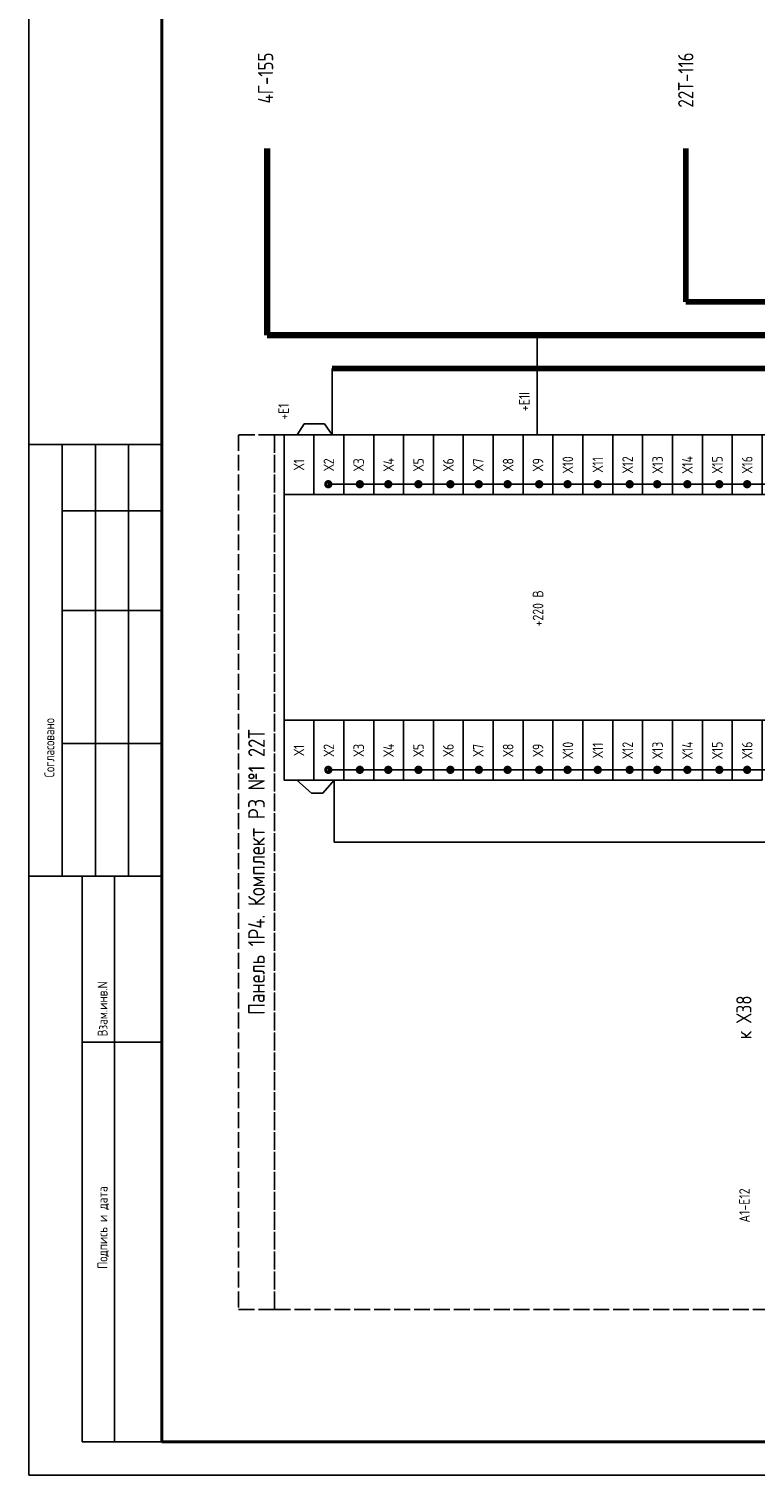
# Model space of a CAD drawing. Header units: millimetres. Extents: x 616 to 6446, y 2590 to 5711.
# Tile 15 of 50: x 2811 to 2921, y 3305 to 3523. Entities that reach past the tile are written whole.
import ezdxf
from ezdxf.enums import TextEntityAlignment as Align

# ---------------------------------------------------------------- set-up
doc = ezdxf.new("R2010")
doc.units = ezdxf.units.MM
doc.linetypes.add('ACAD_ISO02W100', pattern=[15, 12, -3])
doc.styles.add('SIMPLEX', font='GOST.ttf', dxfattribs={"height": 5})

msp = doc.modelspace()

# ---------------------------------------------------------------- linework, layer by layer
for p, q in [((2811.23, 3305.35), (2811.23, 3725.35)), ((2887.75, 3462), (2887.75, 3477)), ((2851.64, 3462), (2852.67, 3463.66)), ((2852.67, 3463.66), (2855.75, 3463.66)), ((2855.75, 3463.66), (2856.91, 3462)), ((2831.23, 3460.53), (2811.23, 3460.53)), ((2816.23, 3395.53), (2816.23, 3460.53)), ((2821.23, 3395.53), (2821.23, 3460.53)), ((2826.23, 3395.53), (2826.23, 3460.53)), ((2874.64, 3454.55), (2856.31, 3454.55)), ((2901.64, 3454.55), (2874.69, 3454.55)), ((2933.19, 3454.55), (2901.69, 3454.55)), ((2816.23, 3450.53), (2831.23, 3450.53)), ((2816.23, 3435.53), (2831.23, 3435.53)), ((2816.23, 3415.53), (2831.23, 3415.53)), ((2874.64, 3411.55), (2856.31, 3411.55)), ((2901.64, 3411.55), (2874.69, 3411.55)), ((2933.19, 3411.55), (2901.69, 3411.55)), ((2851.55, 3410), (2853.77, 3408.03)), ((2855.47, 3408.03), (2857.18, 3410)), ((2857.18, 3400.65), (2857.18, 3410)), ((2853.77, 3408.03), (2855.47, 3408.03)), ((3103.87, 3400.65), (2857.18, 3400.65)), ((2811.23, 3395.53), (2831.23, 3395.53)), ((2819.23, 3310.35), (2819.23, 3395.53)), ((2824.1, 3310.35), (2824.1, 3395.53)), ((2819.23, 3370.53), (2831.23, 3370.53)), ((2819.23, 3310.35), (2831.23, 3310.35)), ((3405.23, 3305.35), (2811.23, 3305.35))]:
    msp.add_line(p, q)
at = {"lineweight": 40}
for p, q in [((2831.23, 3310.35), (2831.23, 3720.35)), ((3400.23, 3310.35), (2831.23, 3310.35))]:
    msp.add_line(p, q, dxfattribs=at)
at = {"lineweight": 90}
for p in [(2847.08, 3505.09), (3009.56, 3477)]:
    msp.add_line(p, (2847.08, 3477), dxfattribs=at)
at = {"lineweight": 80}
for p in [(2910.16, 3505.09), (3269.64, 3482)]:
    msp.add_line(p, (2910.16, 3482), dxfattribs=at)
at = {"color": 3}
msp.add_line((2856.91, 3462), (2856.91, 3472), dxfattribs=at)
at = {"color": 3, "lineweight": 80}
msp.add_line((3388.16, 3472), (2856.91, 3472), dxfattribs=at)
at = {"color": 32, "linetype": 'ACAD_ISO02W100', "ltscale": 0.2, "true_color": 0xcd6928}
for points in [[(2842.78, 3462), (2842.78, 3462), (2842.78, 3330.3), (2848.22, 3330.3), (2848.22, 3462), (2842.78, 3462)], [(2850.64, 3462), (2848.22, 3462), (2848.22, 3330.3), (3119.07, 3330.3), (3119.07, 3462), (2850.64, 3462)]]:
    msp.add_lwpolyline(points, dxfattribs=at)
for points in [[(2854.14, 3462), (2854.14, 3453), (2849.64, 3453), (2849.64, 3462)], [(2858.64, 3462), (2858.64, 3453), (2854.14, 3453), (2854.14, 3462)], [(2863.14, 3462), (2863.14, 3453), (2858.64, 3453), (2858.64, 3462)], [(2867.64, 3462), (2867.64, 3453), (2863.14, 3453), (2863.14, 3462)], [(2872.14, 3462), (2872.14, 3453), (2867.64, 3453), (2867.64, 3462)], [(2876.64, 3462), (2876.64, 3453), (2872.14, 3453), (2872.14, 3462)], [(2881.14, 3462), (2881.14, 3453), (2876.64, 3453), (2876.64, 3462)], [(2885.64, 3462), (2885.64, 3453), (2881.14, 3453), (2881.14, 3462)], [(2890.14, 3462), (2890.14, 3453), (2885.64, 3453), (2885.64, 3462)], [(2894.64, 3462), (2894.64, 3453), (2890.14, 3453), (2890.14, 3462)], [(2899.14, 3462), (2899.14, 3453), (2894.64, 3453), (2894.64, 3462)], [(2903.64, 3462), (2903.64, 3453), (2899.14, 3453), (2899.14, 3462)], [(2908.14, 3462), (2908.14, 3453), (2903.64, 3453), (2903.64, 3462)], [(2912.64, 3462), (2912.64, 3453), (2908.14, 3453), (2908.14, 3462)], [(2917.14, 3462), (2917.14, 3453), (2912.64, 3453), (2912.64, 3462)], [(2921.64, 3462), (2921.64, 3453), (2917.14, 3453), (2917.14, 3462)], [(2935.13, 3453), (2935.13, 3419), (2849.64, 3419), (2849.64, 3453)], [(2854.14, 3419), (2854.14, 3410), (2849.64, 3410), (2849.64, 3419)], [(2858.64, 3419), (2858.64, 3410), (2854.14, 3410), (2854.14, 3419)], [(2863.14, 3419), (2863.14, 3410), (2858.64, 3410), (2858.64, 3419)], [(2867.64, 3419), (2867.64, 3410), (2863.14, 3410), (2863.14, 3419)], [(2872.14, 3419), (2872.14, 3410), (2867.64, 3410), (2867.64, 3419)], [(2876.64, 3419), (2876.64, 3410), (2872.14, 3410), (2872.14, 3419)], [(2881.14, 3419), (2881.14, 3410), (2876.64, 3410), (2876.64, 3419)], [(2885.64, 3419), (2885.64, 3410), (2881.14, 3410), (2881.14, 3419)], [(2890.14, 3419), (2890.14, 3410), (2885.64, 3410), (2885.64, 3419)], [(2894.64, 3419), (2894.64, 3410), (2890.14, 3410), (2890.14, 3419)], [(2899.14, 3419), (2899.14, 3410), (2894.64, 3410), (2894.64, 3419)], [(2903.64, 3419), (2903.64, 3410), (2899.14, 3410), (2899.14, 3419)], [(2908.14, 3419), (2908.14, 3410), (2903.64, 3410), (2903.64, 3419)], [(2912.64, 3419), (2912.64, 3410), (2908.14, 3410), (2908.14, 3419)], [(2917.14, 3419), (2917.14, 3410), (2912.64, 3410), (2912.64, 3419)], [(2921.64, 3419), (2921.64, 3410), (2917.14, 3410), (2917.14, 3419)]]:
    msp.add_lwpolyline(points, close=True)
at = {"const_width": 0.5}
for points in [[(2856.31, 3454.93, -1), (2856.31, 3454.18, -1)], [(2861.06, 3454.93, -1), (2861.06, 3454.18, -1)], [(2865.34, 3454.93, -1), (2865.34, 3454.18, -1)], [(2869.88, 3454.93, -1), (2869.88, 3454.18, -1)], [(2874.69, 3454.93, -1), (2874.69, 3454.18, -1)], [(2878.96, 3454.93, -1), (2878.96, 3454.18, -1)], [(2883.31, 3454.93, -1), (2883.31, 3454.18, -1)], [(2888.06, 3454.93, -1), (2888.06, 3454.18, -1)], [(2892.34, 3454.93, -1), (2892.34, 3454.18, -1)], [(2896.88, 3454.93, -1), (2896.88, 3454.18, -1)], [(2901.69, 3454.93, -1), (2901.69, 3454.18, -1)], [(2905.84, 3454.93, -1), (2905.84, 3454.18, -1)], [(2910.38, 3454.93, -1), (2910.38, 3454.18, -1)], [(2915.19, 3454.93, -1), (2915.19, 3454.18, -1)], [(2919.38, 3454.93, -1), (2919.38, 3454.18, -1)], [(2856.31, 3411.92, -1), (2856.31, 3411.17, -1)], [(2861.06, 3411.92, -1), (2861.06, 3411.17, -1)], [(2865.34, 3411.92, -1), (2865.34, 3411.17, -1)], [(2869.88, 3411.92, -1), (2869.88, 3411.17, -1)], [(2874.69, 3411.92, -1), (2874.69, 3411.17, -1)], [(2878.98, 3411.93, -1), (2878.98, 3411.18, -1)], [(2883.31, 3411.92, -1), (2883.31, 3411.17, -1)], [(2888.06, 3411.92, -1), (2888.06, 3411.17, -1)], [(2892.34, 3411.92, -1), (2892.34, 3411.17, -1)], [(2896.88, 3411.92, -1), (2896.88, 3411.17, -1)], [(2901.69, 3411.92, -1), (2901.69, 3411.17, -1)], [(2905.84, 3411.92, -1), (2905.84, 3411.17, -1)], [(2910.38, 3411.92, -1), (2910.38, 3411.17, -1)], [(2915.19, 3411.92, -1), (2915.19, 3411.17, -1)], [(2919.38, 3411.92, -1), (2919.38, 3411.17, -1)]]:
    msp.add_lwpolyline(points, format="xyb", close=True, dxfattribs=at)

# ---------------------------------------------------------------- texts
at = {"color": 4, "style": 'SIMPLEX'}
for s, p in [('4Г-155', (2848.01, 3515.72)), ('22Т-116', (2911.29, 3515.42))]:
    msp.add_text(s, height=2.304, rotation=90, dxfattribs=at).set_placement(p, align=Align.CENTER)
at = {"linetype": 'Continuous', "style": 'SIMPLEX'}
for s, p in [('Согласовано', (2815.06, 3410.41)), ('Взам.инв.N', (2823.06, 3371.41)), ('Подпись и дата', (2823.06, 3336.41))]:
    msp.add_text(s, height=1.5, rotation=90, dxfattribs=at).set_placement(p)
at = {"attachment_point": 5, "rotation": 90, "style": 'SIMPLEX'}
for s, insert, char_height, width in [('+E1', (2849.58, 3465.5), 1.6, 7), ('Х1', (2851.89, 3457.5), 1.6, 9), ('Х2', (2856.39, 3457.5), 1.6, 9), ('Х3', (2860.89, 3457.5), 1.6, 9), ('Х4', (2865.39, 3457.5), 1.6, 9), ('Х5', (2869.89, 3457.5), 1.6, 9), ('Х6', (2874.39, 3457.5), 1.6, 9), ('Х7', (2878.89, 3457.5), 1.6, 9), ('Х8', (2883.39, 3457.5), 1.6, 9), ('Х9', (2887.89, 3457.5), 1.6, 9), ('Х10', (2892.39, 3457.5), 1.6, 9), ('Х11', (2896.89, 3457.5), 1.6, 9), ('Х12', (2901.39, 3457.5), 1.6, 9), ('Х13', (2905.89, 3457.5), 1.6, 9), ('Х14', (2910.39, 3457.5), 1.6, 9), ('Х15', (2914.89, 3457.5), 1.6, 9), ('Х16', (2919.39, 3457.5), 1.6, 9), ('+220 В', (2887.89, 3435.85), 1.6, 32.754), ('Панель 1Р4. Комплект РЗ №1 22Т', (2845.5, 3396.15), 2.5, 131.7047), ('Х1', (2851.89, 3414.5), 1.6, 9), ('Х2', (2856.39, 3414.5), 1.6, 9), ('Х3', (2860.89, 3414.5), 1.6, 9), ('Х4', (2865.39, 3414.5), 1.6, 9), ('Х5', (2869.89, 3414.5), 1.6, 9), ('Х6', (2874.39, 3414.5), 1.6, 9), ('Х7', (2878.89, 3414.5), 1.6, 9), ('Х8', (2883.39, 3414.5), 1.6, 9), ('Х9', (2887.89, 3414.5), 1.6, 9), ('Х10', (2892.39, 3414.5), 1.6, 9), ('Х11', (2896.89, 3414.5), 1.6, 9), ('Х12', (2901.39, 3414.5), 1.6, 9), ('Х13', (2905.89, 3414.5), 1.6, 9), ('Х14', (2910.39, 3414.5), 1.6, 9), ('Х15', (2914.89, 3414.5), 1.6, 9), ('Х16', (2919.39, 3414.5), 1.6, 9), ('A1-E12', (2918.98, 3345.94), 1.6, 29.7746)]:
    msp.add_mtext(s, dxfattribs=dict(at, insert=insert, char_height=char_height, width=width))
at = {"color": 7, "insert": (2885.83, 3467), "char_height": 1.6, "width": 9.9988, "attachment_point": 5, "rotation": 90, "style": 'SIMPLEX'}
msp.add_mtext('{\\C256;+Е1I}', dxfattribs=at)
at = {"lineweight": 50, "insert": (2918.89, 3374.27), "char_height": 2.304, "width": 7.7607, "attachment_point": 5, "rotation": 90, "style": 'SIMPLEX'}
msp.add_mtext('к Х38', dxfattribs=at)

doc.saveas('drawing.dxf')
